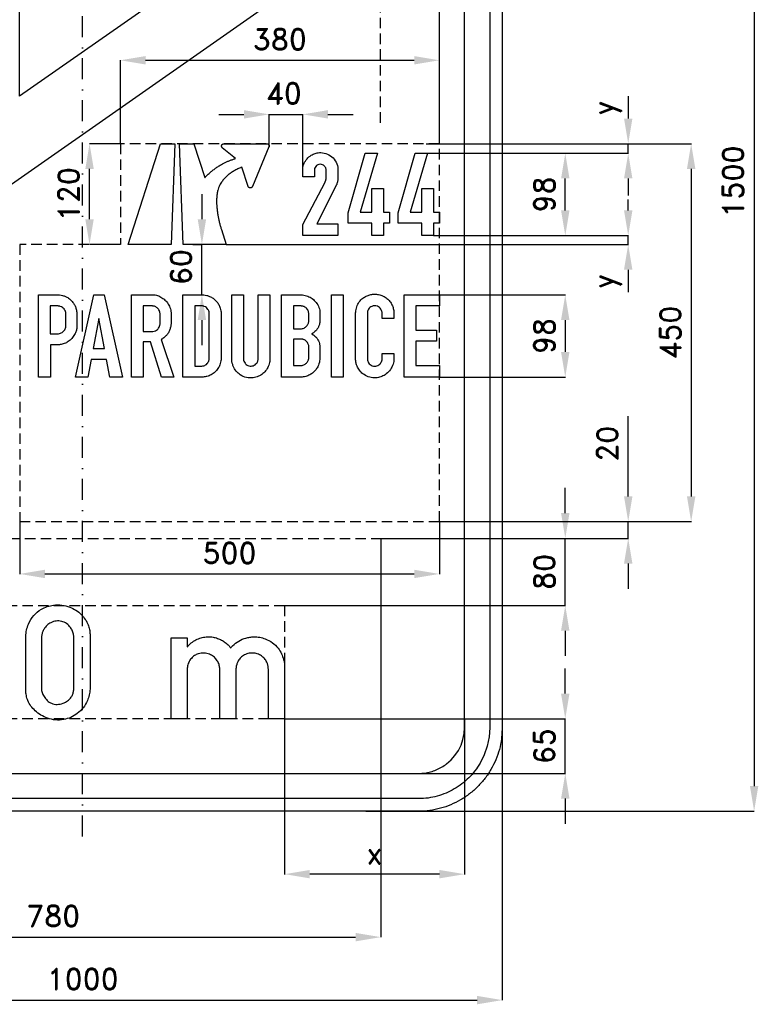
# Model space of a CAD drawing. Header units: millimetres. Extents: x -691 to 805, y -980 to 1016.
# Tile 2 of 3: x -75 to 805, y -980 to 193. Entities that reach past the tile are written whole.
import ezdxf

# ---------------------------------------------------------------- set-up
doc = ezdxf.new("R2010")
doc.units = ezdxf.units.MM
doc.header["$LTSCALE"] = 5
doc.linetypes.add('ČERCHOVANÁX2', pattern=[2, 1, -0.5, 0, -0.5])
doc.linetypes.add('ČÁRKOVANÁX2', pattern=[1.5, 1, -0.5])
doc.layers.add('Kóty', color=2, linetype='Continuous')
doc.layers.add('Značka', color=7, linetype='Continuous')
doc.styles.get("Standard").update_dxf_attribs({"font": 'romand.shx', "height": 25})
doc.dimstyles.get("Standard").update_dxf_attribs({"dimtxt": 25, "dimasz": 30, "dimexe": 0.18, "dimexo": 0.0625, "dimgap": 12.5, "dimtad": 1, "dimdec": 0, "dimzin": 0, "dimdsep": 46, "dimtxsty": 'Standard', "dimcen": 0.09, "dimadec": 0, "dimazin": 0, "dimtfac": 1, "dimtdec": 0, "dimtofl": 0, "dimtmove": 0, "dimatfit": 3, "dimfxl": 1, "dimtolj": 1, "dimtzin": 0, "dimarcsym": 0})

# ---------------------------------------------------------------- blocks, each defined once
blk = doc.blocks.new('*D0')
at = {"layer": 'Defpoints', "color": 0, "transparency": 16777216}
for p in [(240.6, -640), (575, -640), (350.1, -705)]:
    blk.add_point(p, dxfattribs=at)
at = {"layer": 'Kóty', "color": 0, "lineweight": -2, "transparency": 16777216}
for p, q in [((575, -610), (575, -580)), ((240.7, -640), (575.2, -640)), ((350.2, -705), (575.2, -705)), ((575, -735), (575, -765))]:
    blk.add_line(p, q, dxfattribs=at)
at = {"layer": 'Kóty', "color": 0, "transparency": 16777216}
for points in [[(570, -610), (580, -610), (575, -640)], [(570, -735), (580, -735), (575, -705)]]:
    blk.add_solid(points, dxfattribs=at)
at = {"layer": 'Kóty', "color": 0, "transparency": 16777216, "insert": (550, -672.5), "char_height": 25, "attachment_point": 5, "rotation": 90}
blk.add_mtext('\\A1;65', dxfattribs=at)
blk = doc.blocks.new('*D1')
at = {"layer": 'Defpoints', "color": 0, "transparency": 16777216}
for p in [(368.1, 750), (337.4, -750), (800, -750)]:
    blk.add_point(p, dxfattribs=at)
at = {"layer": 'Kóty', "color": 0, "lineweight": -2, "transparency": 16777216}
for p, q in [((368.2, 750), (800.2, 750)), ((800, 720), (800, -720)), ((337.5, -750), (800.2, -750))]:
    blk.add_line(p, q, dxfattribs=at)
at = {"layer": 'Kóty', "color": 0, "transparency": 16777216}
for points in [[(795, 720), (805, 720), (800, 750)], [(795, -720), (805, -720), (800, -750)]]:
    blk.add_solid(points, dxfattribs=at)
at = {"layer": 'Kóty', "color": 0, "transparency": 16777216, "insert": (775, 0), "char_height": 25, "attachment_point": 5, "rotation": 90}
blk.add_mtext('\\A1;1500', dxfattribs=at)
blk = doc.blocks.new('*D2')
at = {"layer": 'Defpoints', "color": 0, "transparency": 16777216}
for p in [(-500, -630.9), (500, -630.9), (500, -975)]:
    blk.add_point(p, dxfattribs=at)
at = {"layer": 'Kóty', "color": 0, "lineweight": -2, "transparency": 16777216}
for p, q in [((-500, -630.9), (-500, -975.2)), ((500, -630.9), (500, -975.2)), ((-470, -975), (470, -975))]:
    blk.add_line(p, q, dxfattribs=at)
at = {"layer": 'Kóty', "color": 0, "transparency": 16777216}
for points in [[(-470, -970), (-470, -980), (-500, -975)], [(470, -970), (470, -980), (500, -975)]]:
    blk.add_solid(points, dxfattribs=at)
at = {"layer": 'Kóty', "color": 0, "transparency": 16777216, "insert": (0, -950), "char_height": 25, "attachment_point": 5}
blk.add_mtext('\\A1;1000', dxfattribs=at)
blk = doc.blocks.new('*D3')
at = {"layer": 'Defpoints', "color": 0, "transparency": 16777216}
for p in [(-425, -425), (355.1, -425), (355.1, -900)]:
    blk.add_point(p, dxfattribs=at)
at = {"layer": 'Kóty', "color": 0, "lineweight": -2, "transparency": 16777216}
for p, q in [((-425, -425.1), (-425, -900.2)), ((355.1, -425.1), (355.1, -900.2)), ((-395, -900), (325.1, -900))]:
    blk.add_line(p, q, dxfattribs=at)
at = {"layer": 'Kóty', "color": 0, "transparency": 16777216}
for points in [[(-395, -895), (-395, -905), (-425, -900)], [(325.1, -895), (325.1, -905), (355.1, -900)]]:
    blk.add_solid(points, dxfattribs=at)
at = {"layer": 'Kóty', "color": 0, "transparency": 16777216, "insert": (-35, -875), "char_height": 25, "attachment_point": 5}
blk.add_mtext('\\A1;780', dxfattribs=at)
blk = doc.blocks.new('*D4')
at = {"layer": 'Defpoints', "color": 0, "transparency": 16777216}
for p in [(355.1, -425), (240.6, -505), (575, -505)]:
    blk.add_point(p, dxfattribs=at)
at = {"layer": 'Kóty', "color": 0, "lineweight": -2, "transparency": 16777216}
for p, q in [((575, -395), (575, -365)), ((355.1, -425), (575.2, -425)), ((240.7, -505), (575.2, -505)), ((575, -535), (575, -565))]:
    blk.add_line(p, q, dxfattribs=at)
at = {"layer": 'Kóty', "color": 0, "transparency": 16777216}
for points in [[(570, -395), (580, -395), (575, -425)], [(570, -535), (580, -535), (575, -505)]]:
    blk.add_solid(points, dxfattribs=at)
at = {"layer": 'Kóty', "color": 0, "transparency": 16777216, "insert": (550, -465), "char_height": 25, "attachment_point": 5, "rotation": 90}
blk.add_mtext('\\A1;80', dxfattribs=at)
blk = doc.blocks.new('*D16')
at = {"layer": 'Defpoints', "color": 0, "ltscale": 2.5, "transparency": 16777216}
for p in [(425, -135.000157), (425, -233.000157), (575, -233.000157)]:
    blk.add_point(p, dxfattribs=at)
at = {"layer": 'Kóty', "color": 0, "lineweight": -2, "ltscale": 2.5, "transparency": 16777216}
for p, q in [((425.0625, -135.000157), (575.18, -135.000157)), ((575, -165.000157), (575, -203.000157)), ((425.0625, -233.000157), (575.18, -233.000157))]:
    blk.add_line(p, q, dxfattribs=at)
at = {"layer": 'Kóty', "color": 0, "ltscale": 2.5, "transparency": 16777216}
for points in [[(570, -165.000157), (580, -165.000157), (575, -135.000157)], [(570, -203.000157), (580, -203.000157), (575, -233.000157)]]:
    blk.add_solid(points, dxfattribs=at)
at = {"layer": 'Kóty', "color": 0, "ltscale": 2.5, "transparency": 16777216, "insert": (550, -184.000157), "char_height": 25, "attachment_point": 5, "rotation": 90}
blk.add_mtext('\\A1;98', dxfattribs=at)
blk = doc.blocks.new('*D17')
at = {"layer": 'Defpoints', "color": 0, "ltscale": 2.5, "transparency": 16777216}
for p in [(410.9, 33.6), (575, 33.6), (418.1, -64.4)]:
    blk.add_point(p, dxfattribs=at)
at = {"layer": 'Kóty', "color": 0, "lineweight": -2, "ltscale": 2.5, "transparency": 16777216}
for p, q in [((411, 33.6), (575.2, 33.6)), ((575, -34.4), (575, 3.6)), ((418.1, -64.4), (575.2, -64.4))]:
    blk.add_line(p, q, dxfattribs=at)
at = {"layer": 'Kóty', "color": 0, "ltscale": 2.5, "transparency": 16777216}
for points in [[(570, 3.6), (580, 3.6), (575, 33.6)], [(570, -34.4), (580, -34.4), (575, -64.4)]]:
    blk.add_solid(points, dxfattribs=at)
at = {"layer": 'Kóty', "color": 0, "ltscale": 2.5, "transparency": 16777216, "insert": (550, -15.4), "char_height": 25, "attachment_point": 5, "rotation": 90}
blk.add_mtext('\\A1;98', dxfattribs=at)
blk = doc.blocks.new('*D18')
at = {"layer": 'Defpoints', "color": 0, "ltscale": 2.5, "transparency": 16777216}
for p in [(425, 45), (425, -405), (725, -405)]:
    blk.add_point(p, dxfattribs=at)
at = {"layer": 'Kóty', "color": 0, "lineweight": -2, "ltscale": 2.5, "transparency": 16777216}
for p, q in [((425.1, 45), (725.2, 45)), ((725, 15), (725, -375)), ((425.1, -405), (725.2, -405))]:
    blk.add_line(p, q, dxfattribs=at)
at = {"layer": 'Kóty', "color": 0, "ltscale": 2.5, "transparency": 16777216}
for points in [[(720, 15), (730, 15), (725, 45)], [(720, -375), (730, -375), (725, -405)]]:
    blk.add_solid(points, dxfattribs=at)
at = {"layer": 'Kóty', "color": 0, "ltscale": 2.5, "transparency": 16777216, "insert": (700, -180), "char_height": 25, "attachment_point": 5, "rotation": 90}
blk.add_mtext('\\A1;450', dxfattribs=at)
blk = doc.blocks.new('*D19')
at = {"layer": 'Defpoints', "color": 0, "ltscale": 2.5, "transparency": 16777216}
for p in [(-75, -405), (425, -405), (425, -467.4)]:
    blk.add_point(p, dxfattribs=at)
at = {"layer": 'Kóty', "color": 0, "lineweight": -2, "ltscale": 2.5, "transparency": 16777216}
for p, q in [((-75, -405.1), (-75, -467.5)), ((425, -405.1), (425, -467.5)), ((-45, -467.4), (395, -467.4))]:
    blk.add_line(p, q, dxfattribs=at)
at = {"layer": 'Kóty', "color": 0, "ltscale": 2.5, "transparency": 16777216}
for points in [[(-45, -462.4), (-45, -472.4), (-75, -467.4)], [(395, -462.4), (395, -472.4), (425, -467.4)]]:
    blk.add_solid(points, dxfattribs=at)
at = {"layer": 'Kóty', "color": 0, "ltscale": 2.5, "transparency": 16777216, "insert": (175, -442.4), "char_height": 25, "attachment_point": 5}
blk.add_mtext('\\A1;500', dxfattribs=at)
blk = doc.blocks.new('*D20')
at = {"layer": 'Defpoints', "color": 0, "ltscale": 2.5, "transparency": 16777216}
for p in [(455, 825), (425, 45), (455, 45)]:
    blk.add_point(p, dxfattribs=at)
at = {"layer": 'Kóty', "color": 0, "lineweight": -2, "ltscale": 2.5, "transparency": 16777216}
for p, q in [((395, 825), (365, 825)), ((425, 45.1), (425, 825.2)), ((455, 45.1), (455, 825.2)), ((485, 825), (580.5, 825))]:
    blk.add_line(p, q, dxfattribs=at)
at = {"layer": 'Kóty', "color": 0, "ltscale": 2.5, "transparency": 16777216}
for points in [[(395, 830), (395, 820), (425, 825)], [(485, 830), (485, 820), (455, 825)]]:
    blk.add_solid(points, dxfattribs=at)
at = {"layer": 'Kóty', "color": 0, "ltscale": 2.5, "transparency": 16777216, "insert": (547.7, 850), "char_height": 25, "attachment_point": 5}
blk.add_mtext('\\A1;30', dxfattribs=at)
blk = doc.blocks.new('*D21')
at = {"layer": 'Defpoints', "color": 0, "ltscale": 2.5, "transparency": 16777216}
for p in [(8.2, 45), (45, 45), (45, -75)]:
    blk.add_point(p, dxfattribs=at)
at = {"layer": 'Kóty', "color": 0, "lineweight": -2, "ltscale": 2.5, "transparency": 16777216}
for p, q in [((44.9, 45), (8, 45)), ((8.2, -45), (8.2, 15)), ((44.9, -75), (8, -75))]:
    blk.add_line(p, q, dxfattribs=at)
at = {"layer": 'Kóty', "color": 0, "ltscale": 2.5, "transparency": 16777216}
for points in [[(3.2, 15), (13.2, 15), (8.2, 45)], [(3.2, -45), (13.2, -45), (8.2, -75)]]:
    blk.add_solid(points, dxfattribs=at)
at = {"layer": 'Kóty', "color": 0, "ltscale": 2.5, "transparency": 16777216, "insert": (-16.8, -15), "char_height": 25, "attachment_point": 5, "rotation": 90}
blk.add_mtext('\\A1;120', dxfattribs=at)
blk = doc.blocks.new('*D22')
at = {"layer": 'Defpoints', "color": 0, "ltscale": 2.5, "transparency": 16777216}
for p in [(425, 144.4), (45, 45), (425, 45.1)]:
    blk.add_point(p, dxfattribs=at)
at = {"layer": 'Kóty', "color": 0, "lineweight": -2, "ltscale": 2.5, "transparency": 16777216}
for p, q in [((45, 45.1), (45, 144.6)), ((75, 144.4), (395, 144.4)), ((425, 45.1), (425, 144.6))]:
    blk.add_line(p, q, dxfattribs=at)
at = {"layer": 'Kóty', "color": 0, "ltscale": 2.5, "transparency": 16777216}
for points in [[(75, 149.4), (75, 139.4), (45, 144.4)], [(395, 149.4), (395, 139.4), (425, 144.4)]]:
    blk.add_solid(points, dxfattribs=at)
at = {"layer": 'Kóty', "color": 0, "ltscale": 2.5, "transparency": 16777216, "insert": (235, 169.4), "char_height": 25, "attachment_point": 5}
blk.add_mtext('\\A1;380', dxfattribs=at)
blk = doc.blocks.new('*D24')
at = {"layer": 'Defpoints', "color": 0, "ltscale": 2.5, "transparency": 16777216}
for p in [(240.6, -640), (455, -640), (240.6, -825)]:
    blk.add_point(p, dxfattribs=at)
at = {"layer": 'Kóty', "color": 0, "lineweight": -2, "ltscale": 2.5, "transparency": 16777216}
for p, q in [((240.6, -640), (240.6, -825.2)), ((455, -640), (455, -825.2)), ((425, -825), (270.6, -825))]:
    blk.add_line(p, q, dxfattribs=at)
at = {"layer": 'Kóty', "color": 0, "ltscale": 2.5, "transparency": 16777216}
for points in [[(270.6, -820), (270.6, -830), (240.6, -825)], [(425, -820), (425, -830), (455, -825)]]:
    blk.add_solid(points, dxfattribs=at)
at = {"layer": 'Kóty', "color": 0, "ltscale": 2.5, "transparency": 16777216, "insert": (347.8, -800), "char_height": 25, "attachment_point": 5}
blk.add_mtext('\\A1;x', dxfattribs=at)
blk = doc.blocks.new('*D27')
at = {"layer": 'Defpoints', "color": 0, "ltscale": 2.5, "transparency": 16777216}
for p in [(425.1, -405), (650, -405), (425, -425)]:
    blk.add_point(p, dxfattribs=at)
at = {"layer": 'Kóty', "color": 0, "lineweight": -2, "ltscale": 2.5, "transparency": 16777216}
for p, q in [((650, -375), (650, -279.5)), ((425.1, -405), (650.2, -405)), ((425.1, -425), (650.2, -425)), ((650, -455), (650, -485))]:
    blk.add_line(p, q, dxfattribs=at)
at = {"layer": 'Kóty', "color": 0, "ltscale": 2.5, "transparency": 16777216}
for points in [[(645, -375), (655, -375), (650, -405)], [(645, -455), (655, -455), (650, -425)]]:
    blk.add_solid(points, dxfattribs=at)
at = {"layer": 'Kóty', "color": 0, "ltscale": 2.5, "transparency": 16777216, "insert": (625, -312.3), "char_height": 25, "attachment_point": 5, "rotation": 90}
blk.add_mtext('\\A1;20', dxfattribs=at)

msp = doc.modelspace()

# ---------------------------------------------------------------- linework, layer by layer
at = {"layer": 'Kóty', "ltscale": 2.5}
for p, q in [((650, 101.6), (650, 75)), ((162.2, 80), (192.2, 80)), ((222.2, 41.8), (222.2, 80.2)), ((262.2, 5.5), (262.2, 80.2)), ((292.2, 80), (322.2, 80)), ((409.4, 45), (650.2, 45)), ((409.4, 33.6), (650.2, 33.6)), ((650, 3.6), (650, -16.6)), ((142.1, -15), (142.1, -45)), ((650, -34.4), (650, -21.6)), ((418.2, -64.4), (650.2, -64.4)), ((131.3, -75), (142.3, -75)), ((171.1, -75), (650.2, -75)), ((650, -105), (650, -131.6)), ((131.3, -135), (142.3, -135)), ((142.1, -165), (142.1, -195))]:
    msp.add_line(p, q, dxfattribs=at)
at = {"layer": 'Kóty'}
msp.add_line((455, -640), (455, -825), dxfattribs=at)
at = {"layer": 'Kóty', "ltscale": 2.5}
for points in [[(222.2, 80), (262.2, 80)], [(650, 33.6), (650, 45)], [(650, -75.8), (650, -64.4)], [(142.1, -135), (142.1, -75)], [(650, -425), (650, -405)]]:
    msp.add_lwpolyline(points, dxfattribs=at)
at = {"layer": 'Kóty'}
for points in [[(575, -505), (575, -425)], [(575, -705), (575, -640)]]:
    msp.add_lwpolyline(points, dxfattribs=at)
at = {"layer": 'Kóty', "ltscale": 2.5}
for points in [[(192.2, 85), (192.2, 75), (222.2, 80)], [(292.2, 85), (292.2, 75), (262.2, 80)], [(645, 75), (655, 75), (650, 45)], [(645, 3.6), (655, 3.6), (650, 33.6)], [(645, -34.4), (655, -34.4), (650, -64.4)], [(137.1, -45), (147.1, -45), (142.1, -75)], [(645, -105), (655, -105), (650, -75)], [(137.1, -165), (147.1, -165), (142.1, -135)]]:
    msp.add_solid(points, dxfattribs=at)
at = {"layer": 'Značka', "color": 6, "linetype": 'ČERCHOVANÁX2', "ltscale": 5}
msp.add_lwpolyline([(0, -780), (0, 780)], dxfattribs=at)
at = {"layer": 'Značka', "color": 5}
for points in [[(500, 650), (500, -650), (500, -650.4), (500, -650.8), (499.1, -663.7, -0.035396), (496.5, -676.4, -0.036246), (492.3, -688.7, -0.034407), (486.5, -700.2, -0.033692), (479.3, -711, -0.034079), (470.7, -720.7, -0.034227), (461, -729.3, -0.034227), (450.2, -736.5, -0.034044), (438.6, -742.3, -0.033411), (426.4, -746.5, -0.034138), (413.7, -749.1, -0.036742), (400.8, -750, -0.00088), (400.4, -750), (400, -750), (-400, -750)], [(-400, -705), (400, -705), (400.2, -705), (400.4, -705, 0.032178), (407.5, -704.5, 0.035432), (414.5, -703.1, 0.036276), (421.3, -700.8, 0.03445), (427.6, -697.6, 0.03373), (433.6, -693.6), (438.9, -688.9), (443.6, -683.6), (447.6, -677.6), (450.8, -671.3), (453.1, -664.5), (454.5, -657.5), (455, -650.4), (455, -650.2), (455, -650), (455, 650)], [(485, 650), (485, -650), (485, -650.3), (485, -650.7), (484.2, -661.6), (482, -672.4), (478.5, -682.9), (473.5, -692.7, -0.033691), (467.4, -701.9, -0.034079), (460.1, -710.1, -0.034232), (451.9, -717.4, -0.034207), (442.7, -723.5, -0.034029), (432.9, -728.4, -0.033433), (422.4, -732, -0.034131), (411.6, -734.3, -0.036744), (400.7, -735, -0.000888), (400.3, -735), (400, -735), (-400, -735)], [(-155.1, 302.4), (-155.1, 66.3, -0.244698), (-172.1, 33.5), (-343.8, -86.7, 0.244698), (-395, -185), (-395, -425), (-315, -425), (-315, -424.4), (-315, -185, -0.244698), (-297.9, -152.2), (276.3, 249.9)], [(119.8, -75), (115.4, 45), (132.6, 45), (145.6, 4.6, -0.00052), (146, 5, -0.00156), (146.5, 5.5, -0.014816), (149.7, 8.8, -0.015522), (153.1, 11.8, -0.014803), (156.5, 14.5, -0.014248), (160, 17, -0.014107), (163.7, 19.3, -0.014422), (167.4, 21.4, -0.011451), (170.5, 23, -0.01096), (173.7, 24.4, -0.012106), (177.1, 25.7, -0.013496), (180.6, 26.9), (181.3, 27.1), (181.9, 27.3), (166.4, 40.3), (166.4, 40.3), (166.4, 40.3, -0.01999), (166.2, 40.5, -0.024538), (166.1, 40.7, -0.024319), (165.9, 40.9, -0.022432), (165.8, 41.1, -0.021674), (165.7, 41.3, -0.022023), (165.7, 41.5, -0.017952), (165.6, 41.7, -0.018176), (165.6, 41.8, -0.019295), (165.5, 42, -0.018881), (165.5, 42.2), (165.5, 42.3), (165.5, 42.3), (165.5, 42.4), (165.5, 42.4), (165.5, 42.6), (165.6, 42.7, -0.029699), (165.6, 43, -0.031453), (165.7, 43.3, -0.041621), (165.9, 43.7, -0.041085), (166.2, 44, -0.040527), (166.4, 44.3, -0.04046), (166.8, 44.6, -0.032598), (167.1, 44.7, -0.031704), (167.4, 44.9, -0.036133), (167.7, 45, -0.041044), (168.1, 45), (168.2, 45), (168.2, 45), (219.5, 45), (219.6, 45), (219.7, 45, -0.044672), (220.1, 44.9, -0.045657), (220.6, 44.8, -0.042295), (220.9, 44.6, -0.040554), (221.3, 44.4, -0.039807), (221.6, 44.1, -0.040888), (221.8, 43.8, -0.033174), (222, 43.5, -0.031882), (222.1, 43.2, -0.041625), (222.2, 42.7, -0.045519), (222.2, 42.3), (222.2, 42.2), (222.2, 42), (222.2, 41.9), (222.2, 41.8), (222.2, 41.7), (222.2, 41.6), (222.1, 41.5), (222.1, 41.4), (222.1, 41.4, -0.014583), (222, 41.3), (222, 41.3), (222, 41.2), (202.2, -6.1), (202.1, -6.1), (202.1, -6.1, -0.033485), (202, -6.4, -0.034239), (201.8, -6.7, -0.031827), (201.6, -7, -0.03043), (201.3, -7.2, -0.029929), (201.1, -7.3, -0.030597), (200.8, -7.5, -0.024866), (200.5, -7.6, -0.024553), (200.3, -7.6, -0.026414), (200, -7.7, -0.026849), (199.8, -7.7), (199.7, -7.7), (199.7, -7.7), (199.6, -7.7), (199.6, -7.7), (199.5, -7.7), (199.4, -7.7, -0.024469), (199.1, -7.7, -0.025068), (198.9, -7.6, -0.033046), (198.6, -7.5, -0.032638), (198.3, -7.3, -0.032476), (198, -7.1, -0.032798), (197.7, -6.9, -0.026052), (197.6, -6.7, -0.024846), (197.4, -6.5, -0.028123), (197.3, -6.2, -0.032298), (197.1, -6), (197.1, -5.9), (197.1, -5.9), (189.5, 16.9), (188.8, 16.7, 0.002386), (188.1, 16.4, 0.022516), (183.6, 14.4, 0.024405), (179.3, 12, 0.023307), (175.6, 9.6, 0.023929), (172.2, 6.7, 0.024394), (169.2, 3.8, 0.027814), (166.5, 0.6, 0.02282), (164.7, -2, 0.023861), (163.2, -4.7, 0.027919), (161.9, -7.6, 0.03533), (160.9, -10.6, 0.005067), (160.8, -11.2), (160.7, -11.7), (160.6, -12.2), (160.5, -12.7), (160.4, -13.2, 0.020217), (159.9, -17.3, 0.017004), (159.6, -21.5, 0.015133), (159.6, -25.8, 0.012804), (159.9, -30.1, 0.012178), (160.3, -34.8, 0.011444), (161, -39.4, 0.008893), (161.7, -43.3, 0.008026), (162.6, -47.2, 0.008851), (163.6, -51.4, 0.009902), (164.8, -55.5), (165.1, -56.3), (165.3, -57), (171, -75), (119.8, -75)], [(262.2, -64.4), (262.2, -51.3), (288.4, -1.4, 0.005957), (288.8, -0.7, 0.018003), (289.1, 0, 0.025187), (289.5, 0.9, 0.013149), (289.8, 1.9, 0.017072), (290, 2.8, 0.037923), (290.2, 3.8, 0.013931), (290.2, 4.2), (290.2, 4.5), (290.2, 13.7, 0.005502), (290.2, 14.1, 0.016612), (290.1, 14.6, 0.081981), (289.6, 16.3, 0.063941), (288.5, 17.8, 0.07765), (286.8, 19.4, 0.090372), (284.6, 20.3, 0.119793), (281.5, 20.3, 0.119963), (278.7, 18.9, 0.10541), (276.9, 16.8, 0.117472), (276.2, 14.3, 0.013231), (276.2, 13.9), (276.2, 13.6), (276.2, 5.4), (262.2, 5.4), (262.2, 14.3), (262.3, 14.7), (262.3, 15.2, -0.043387), (262.8, 18.4, -0.044623), (263.8, 21.5, -0.083929), (267.3, 27, -0.078531), (272.3, 31.2, -0.063905), (277, 33.5, -0.067317), (282, 34.4, -0.100456), (289.7, 33.4, -0.097007), (296.7, 29.5, -0.102913), (302.1, 22.9, -0.12668), (304.2, 15, -0.006018), (304.2, 14.6), (304.2, 14.1), (304.2, 4.5), (304.2, 4.1), (304.2, 3.8, -0.021202), (304, 2.1, -0.012388), (303.7, 0.5, -0.01636), (303.3, -1.5, -0.029104), (302.7, -3.5), (302.6, -3.7), (302.4, -4), (278.9, -50.4), (304.2, -50.4), (304.2, -64.4), (262.2, -64.4)], [(-52.5, -233), (-52.5, -135), (-28.6, -135), (-28.1, -135), (-27.6, -135.1, -0.041201), (-23.9, -135.7, -0.044728), (-20.3, -137, -0.06611), (-15.6, -139.9, -0.06454), (-11.7, -143.9, -0.047097), (-9.5, -147.3, -0.04836), (-8, -150.9, -0.025777), (-7.4, -153.2, -0.018611), (-7, -155.6), (-7, -156.1), (-6.9, -156.6), (-6.9, -172.7), (-6.9, -172.9), (-6.9, -173.2, -0.064526), (-7.5, -177.2, -0.047072), (-9, -181.1, -0.058887), (-12, -185.9, -0.069989), (-16.1, -189.9, -0.063391), (-20.6, -192.5, -0.051444), (-25.7, -194.1, -0.014964), (-26.8, -194.3, -0.02312), (-28, -194.4, -0.01047), (-28.7, -194.5), (-29.3, -194.5), (-38.5, -194.5), (-38.5, -233), (-52.5, -233)], [(58, -233), (58, -135), (83.7, -135), (84.4, -135, -0.008098), (85, -135, -0.083779), (90.6, -136.3, -0.068625), (95.7, -139.2, -0.068534), (100.2, -143.4, -0.072064), (103.4, -148.6, -0.037598), (104.5, -151.8, -0.030304), (105.2, -155), (105.3, -155.5), (105.4, -156), (105.4, -169.4), (105.3, -170), (105.2, -170.5, -0.03472), (104.4, -174.5, -0.048211), (103, -178.3, -0.049766), (101, -181.7, -0.045013), (98.4, -184.6, -0.027335), (96.6, -186.2, -0.027162), (94.6, -187.6, -0.00488), (94.1, -187.9, -0.001626), (93.6, -188.2), (108.8, -233), (93.9, -233), (80.7, -191.1), (72, -191.1), (72, -233), (58, -233)], [(119.4, -233), (119.4, -135), (143.1, -135), (143.7, -135, -0.005501), (144.3, -135.1, -0.040957), (147.8, -135.7, -0.03913), (151.2, -136.9, -0.051745), (155.3, -139.1, -0.055607), (158.8, -142.1, -0.053291), (161.5, -145.6, -0.05128), (163.5, -149.5, -0.035712), (164.4, -152.4, -0.037791), (164.9, -155.4), (164.9, -155.7), (164.9, -156), (164.9, -211.3), (164.9, -211.8), (164.9, -212.2, -0.036607), (164.4, -215.3, -0.038002), (163.5, -218.2, -0.062651), (161.2, -222.8, -0.0585), (157.7, -226.8, -0.062894), (153.2, -230.1, -0.069551), (148.1, -232.2, -0.027396), (145.8, -232.6, -0.021196), (143.6, -232.9, -0.004421), (142.8, -233), (142.1, -233), (119.4, -233)], [(177.6, -135), (191.5, -135), (191.5, -210.8), (191.6, -211.2), (191.6, -211.5, 0.067158), (192.2, -214.1, 0.075809), (193.5, -216.4, 0.068285), (195, -218, 0.069814), (196.9, -219.2, 0.07856), (199.4, -219.8, 0.078174), (201.9, -219.7, 0.079596), (204.4, -218.9, 0.071931), (206.5, -217.3, 0.059208), (207.8, -215.8, 0.074803), (208.7, -214, 0.031671), (208.9, -213, 0.010122), (209.1, -212), (209.1, -211.7), (209.2, -211.5), (209.2, -135), (223.1, -135), (223.1, -211.9), (223.1, -212.3, -0.005441), (223.1, -212.7, -0.047676), (222.7, -215.7, -0.037002), (221.8, -218.7, -0.065525), (218.9, -224.2, -0.071519), (214.7, -228.7, -0.075396), (209.4, -232, -0.07391), (203.2, -233.7, -0.091683), (195.2, -233.4, -0.096274), (187.8, -230.2, -0.081672), (182.8, -225.7, -0.076609), (179.4, -219.9, -0.042953), (178.2, -216.3, -0.042361), (177.6, -212.5), (177.6, -212.1), (177.6, -211.7), (177.6, -135)], [(237, -233), (237, -135), (261, -135), (261.4, -135), (261.9, -135.1, -0.025868), (265, -135.6, -0.035132), (268.1, -136.6, -0.074844), (273.6, -139.5, -0.070434), (278.1, -144, -0.078699), (281.5, -149.9, -0.101496), (282.7, -156.4), (282.7, -156.7), (282.7, -156.9), (282.7, -166.6), (282.6, -166.8), (282.6, -167.1, -0.015121), (282.3, -169.1, -0.029451), (281.8, -171.1, -0.055655), (280.4, -174.2, -0.05131), (278.5, -177, -0.037037), (276.8, -178.8, -0.038447), (274.9, -180.3, -0.014558), (273.8, -180.9, -0.004842), (272.8, -181.5, -0.003843), (273.8, -182.1, -0.011524), (274.9, -182.8, -0.042031), (277.3, -184.7, -0.047555), (279.4, -187.1, -0.052238), (281, -189.9, -0.055149), (282.1, -192.9, -0.021379), (282.3, -194.3, -0.013642), (282.5, -195.7), (282.5, -196), (282.6, -196.4), (282.6, -211.1), (282.5, -211.5), (282.5, -211.8, -0.035017), (282, -215.3, -0.042045), (281, -218.6, -0.058961), (278.8, -222.8, -0.05416), (275.7, -226.4, -0.057032), (271.7, -229.6, -0.059267), (267.1, -231.8, -0.034852), (264.3, -232.6, -0.036592), (261.5, -232.9, -0.006405), (260.9, -233), (260.2, -233), (237, -233)], [(370.8, -205), (370.8, -211.8), (370.8, -212.2), (370.8, -212.5, -0.058395), (370.3, -216, -0.04352), (369.2, -219.3, -0.074594), (365.6, -225.4, -0.081624), (360.3, -230.1, -0.069971), (355.1, -232.7, -0.069174), (349.4, -233.8, -0.086255), (342, -233.1, -0.086656), (335.2, -229.9, -0.070136), (330.7, -226, -0.067916), (327.5, -221, -0.047371), (326, -217.3, -0.050891), (325.3, -213.3), (325.2, -212.8), (325.2, -212.3), (325.2, -156.4), (325.2, -156.1), (325.3, -155.8, -0.02564), (325.7, -152.5, -0.037676), (326.6, -149.2, -0.07824), (329.5, -143.5, -0.077449), (334, -138.9, -0.055464), (337.9, -136.5, -0.051639), (342.2, -134.9, -0.050433), (346.6, -134.2, -0.052933), (351.2, -134.4, -0.06598), (356.6, -135.8, -0.064102), (361.6, -138.6, -0.055946), (365.2, -141.9, -0.058597), (368, -145.8, -0.054984), (369.8, -150.1, -0.050286), (370.7, -154.7), (370.8, -155.2), (370.8, -155.8), (370.8, -163), (356.8, -163), (356.8, -156.4), (356.8, -156, 0.010744), (356.7, -155.6, 0.065469), (356.2, -153.7, 0.058071), (355.3, -151.9, 0.075686), (353.5, -149.9, 0.08205), (351.1, -148.6, 0.103145), (347.8, -148, 0.106124), (344.4, -148.8, 0.080076), (342.3, -150.1, 0.074147), (340.7, -152, 0.056539), (339.8, -153.8, 0.053196), (339.3, -155.7, 0.007479), (339.2, -156.1), (339.2, -156.4), (339.2, -211), (339.2, -211.4), (339.2, -211.7, 0.059865), (339.7, -213.8, 0.064006), (340.7, -215.9, 0.083803), (342.5, -218, 0.087799), (345, -219.4, 0.089764), (347.8, -220, 0.089114), (350.6, -219.6, 0.078265), (352.9, -218.5, 0.073524), (354.7, -216.7, 0.068922), (356, -214.6, 0.069944), (356.7, -212.3, 0.008136), (356.8, -212), (356.8, -211.6), (356.8, -205), (370.8, -205)], [(-38.6, -148.2), (-38.6, -181.3), (-29.8, -181.3), (-29.3, -181.3, 0.009423), (-28.9, -181.3, 0.069208), (-26.6, -180.8, 0.066882), (-24.4, -179.7, 0.062182), (-22.7, -178.3, 0.060164), (-21.4, -176.5, 0.056607), (-20.5, -174.6, 0.060594), (-20.1, -172.6), (-20.1, -172.3), (-20.1, -172), (-20.1, -157.2), (-20.1, -156.7, 0.011121), (-20.2, -156.2, 0.071263), (-20.9, -153.8, 0.071709), (-22.2, -151.7, 0.076362), (-24.2, -149.9, 0.073137), (-26.7, -148.7, 0.032712), (-27.7, -148.4, 0.036768), (-28.8, -148.3, 0.011196), (-29.3, -148.2), (-29.7, -148.2), (-38.6, -148.2)], [(72, -148.2), (72, -178.8), (82.7, -178.8), (83.1, -178.8, 0.008487), (83.5, -178.7, 0.089613), (86.6, -177.9, 0.095788), (89.2, -176.1, 0.060628), (90.5, -174.5, 0.045285), (91.5, -172.7, 0.03147), (91.9, -171.4, 0.044411), (92.2, -170.1, 0.009974), (92.2, -169.8), (92.2, -169.4), (92.2, -157.7), (92.2, -157.4), (92.2, -157.1, 0.033231), (91.9, -155.4, 0.044546), (91.4, -153.9, 0.06283), (90.3, -152, 0.06096), (88.8, -150.4, 0.053138), (87.3, -149.4, 0.052874), (85.5, -148.6, 0.033424), (84.4, -148.4, 0.034774), (83.3, -148.3, 0.009336), (82.9, -148.2), (82.4, -148.2), (72, -148.2)], [(133.5, -148.1), (133.5, -219.9), (141.6, -219.9), (141.9, -219.9), (142.1, -219.9, 0.042056), (144.4, -219.4, 0.068274), (146.4, -218.5, 0.077799), (148.3, -216.9, 0.059841), (149.7, -214.9, 0.047728), (150.5, -213.2, 0.060373), (150.8, -211.4, 0.008539), (150.9, -211), (150.9, -210.7), (150.9, -157.2), (150.9, -156.7, 0.012999), (150.9, -156.3, 0.076498), (150.4, -154.2, 0.061739), (149.3, -152.3, 0.07576), (147.4, -150.1, 0.083215), (144.9, -148.7, 0.040273), (143.6, -148.3, 0.037122), (142.3, -148.1), (142, -148.1), (141.6, -148.1), (133.5, -148.1)], [(251.1, -148.2), (251.1, -175.4), (260.1, -175.4), (260.4, -175.3), (260.8, -175.3, 0.046314), (262.9, -174.9, 0.070722), (264.9, -174, 0.065225), (266.4, -172.8, 0.046814), (267.6, -171.3, 0.031731), (268.3, -170.1, 0.037296), (268.9, -168.8, 0.030346), (269.2, -167.8, 0.029574), (269.4, -166.7), (269.4, -166.5), (269.5, -166.2), (269.5, -157.4), (269.4, -157.2), (269.4, -156.9, 0.041929), (269, -154.9, 0.05876), (268.2, -152.9, 0.072912), (266.8, -151, 0.065193), (264.8, -149.5, 0.055525), (263.1, -148.7, 0.06834), (261.2, -148.3, 0.014186), (260.7, -148.3), (260.3, -148.2), (251.1, -148.2)], [(251.1, -187.7), (251.1, -219.1), (259.9, -219.1), (260.2, -219.1), (260.5, -219.1, 0.052661), (262.4, -218.8, 0.059088), (264.2, -218.1, 0.060385), (265.9, -216.9, 0.051028), (267.2, -215.5, 0.041038), (268.2, -214.1, 0.041974), (268.9, -212.5, 0.027637), (269.2, -211.6, 0.033681), (269.4, -210.6, 0.008686), (269.4, -210.3), (269.5, -210), (269.5, -197.3), (269.4, -196.7, 0.011411), (269.4, -196.2, 0.049356), (269.1, -194.5, 0.045808), (268.4, -192.9, 0.059485), (267.2, -191, 0.070386), (265.6, -189.5, 0.04152), (264.4, -188.7, 0.026911), (263.1, -188.2, 0.023461), (262.2, -187.9, 0.044559), (261.3, -187.7, 0.020361), (260.9, -187.7, 0.006724), (260.4, -187.7), (251.1, -187.7)], [(-67.7, -544.1, -0.001981), (-67.7, -542.9, -0.005947), (-67.7, -541.7, -0.049019), (-66.8, -534.3, -0.049992), (-64.5, -527.2, -0.079537), (-58.3, -517, -0.089087), (-49.2, -509.4, -0.059796), (-42.2, -506.2, -0.052018), (-34.7, -504.6, -0.062017), (-24.9, -504.6, -0.0645), (-15.3, -507, -0.055438), (-8, -510.7, -0.055485), (-1.6, -515.9, -0.051112), (3, -521.5, -0.054897), (6.4, -528, -0.045234), (8.1, -533.5, -0.045981), (8.8, -539.3, -0.0123), (8.9, -541.3, -0.004103), (8.8, -543.3), (8.8, -602.1, -0.002302), (8.8, -603.3, -0.006906), (8.8, -604.5, -0.051777), (7.9, -611.5, -0.049693), (5.6, -618.2, -0.066796), (0.6, -626.7, -0.065906), (-6.5, -633.5, -0.061099), (-14.1, -638.2, -0.064143), (-22.6, -640.8, -0.069662), (-32.4, -641.3, -0.067451), (-41.9, -639.2, -0.056809), (-49.7, -635.5, -0.049588), (-56.5, -630.3, -0.048055), (-61.6, -624.8, -0.06588), (-65.3, -618.2, -0.054767), (-67.1, -612.3, -0.042362), (-67.7, -606.2, -0.009254), (-67.8, -604.1, -0.003103), (-67.7, -602.1), (-67.7, -544.1)], [(-49.2, -544.1), (-49.2, -602.1, 0.003201), (-49.2, -602.9, 0.009635), (-49.2, -603.7, 0.07387), (-48.3, -608.7, 0.059521), (-46, -613.4, 0.070725), (-42.2, -618.2, 0.09458), (-37.1, -621.5, 0.108402), (-30.4, -622.8, 0.087553), (-23.4, -621.5, 0.078159), (-17.9, -618.6, 0.088168), (-13.7, -614.2, 0.061769), (-11.8, -610.5, 0.061186), (-10.8, -606.5, 0.025182), (-10.6, -604.3, 0.008386), (-10.5, -602.1), (-10.5, -544.1, 0.005497), (-10.6, -542.2, 0.016502), (-10.8, -540.3, 0.058317), (-12.1, -535.5, 0.064725), (-14.5, -531.2, 0.088091), (-19.1, -526.6, 0.09789), (-25, -523.9, 0.099844), (-31.6, -523.5, 0.088272), (-37.9, -525.5, 0.074159), (-42.6, -528.7, 0.075675), (-46, -533.1, 0.052597), (-47.8, -536.7, 0.046075), (-48.8, -540.6, 0.014324), (-49, -542.4, 0.004786), (-49.2, -544.1)], [(105.3, -640), (105.3, -543.5), (124.6, -543.5), (124.6, -554.3, -0.003192), (125.7, -553.1, -0.009567), (126.8, -551.9, -0.0538), (132.1, -547.6, -0.054629), (138.1, -544.6, -0.049773), (144, -542.8, -0.049909), (150, -542.3, -0.044596), (155.4, -542.7, -0.045347), (160.6, -544.1, -0.041532), (165.4, -546.2, -0.034771), (169.8, -549, -0.023454), (172.2, -550.9, -0.033511), (174.4, -553.1, -0.015001), (175.4, -554.3, -0.004979), (176.4, -555.6, -0.003807), (177.5, -554.2, -0.011411), (178.7, -552.9, -0.072056), (185.9, -547.3, -0.066461), (194.5, -543.8, -0.035519), (199.2, -542.7, -0.035837), (204, -542.3, -0.050519), (210.9, -542.9, -0.049652), (217.6, -544.8, -0.068284), (226, -549.3, -0.073295), (232.8, -556, -0.056851), (236.8, -562.4, -0.048832), (239.4, -569.4, -0.019163), (240.1, -572, -0.025008), (240.5, -574.6, -0.009364), (240.6, -575.8, -0.003114), (240.6, -577), (240.6, -640), (221.3, -640), (221.3, -580.9), (221.2, -580.2, 0.007572), (221.2, -579.4, 0.050214), (220.6, -575.8, 0.050892), (219.3, -572.4, 0.067722), (216.6, -568.3, 0.066947), (212.9, -565, 0.073523), (208.1, -562.6, 0.074318), (202.8, -561.6, 0.080744), (196.9, -562.2, 0.08067), (191.5, -564.6, 0.070504), (187.6, -567.8, 0.07539), (184.8, -571.9, 0.050747), (183.5, -575.4, 0.032977), (182.8, -579.1), (182.7, -579.6), (182.6, -580.1), (182.6, -640), (163.3, -640), (163.3, -580.5, 0.003243), (163.3, -579.7, 0.009724), (163.2, -578.9, 0.073755), (162.1, -574.1, 0.069017), (159.6, -569.7, 0.074723), (155.9, -565.8, 0.073776), (151.2, -563.1, 0.089058), (144.5, -561.6, 0.093654), (137.8, -562.5, 0.073311), (133.2, -564.7, 0.071137), (129.5, -568, 0.077006), (126.3, -572.8, 0.077985), (124.8, -578.3, 0.008047), (124.7, -579.1, 0.002692), (124.6, -579.8), (124.6, -640), (105.3, -640)]]:
    msp.add_lwpolyline(points, format="xyb", dxfattribs=at)
at = {"layer": 'Značka', "color": 6, "linetype": 'ČÁRKOVANÁX2', "ltscale": 2.5}
for points in [[(355, 70), (355, 425), (-425, 425), (-425, -425), (355, -425)], [(-75, -75), (-75, -405), (425, -405), (425, 45), (45, 45), (45, -75), (-75, -75)], [(-240.6, -640), (-240.6, -505), (240.6, -505), (240.6, -640), (-240.6, -640)]]:
    msp.add_lwpolyline(points, dxfattribs=at)
at = {"layer": 'Značka', "color": 5}
for points in [[(230.4, 315.4), (-75.1, 101.5), (-75.1, 302.4)], [(105.4, -75), (54.2, -75), (92.6, 45), (109.8, 45), (105.4, -75)], [(344.4, -64.4), (344.4, -49.6), (316.5, -49.6), (316.5, -37.3), (336.7, 33.6), (351.4, 33.6), (330.5, -36.4), (344.4, -36.4), (344.4, -8.5), (358.5, -8.5), (358.5, -36.4), (365.4, -36.4), (365.4, -49.6), (358.5, -49.6), (358.5, -64.4), (344.4, -64.4)], [(404, -64.4), (404, -49.6), (376.1, -49.6), (376.1, -37.3), (396.3, 33.6), (410.9, 33.6), (390.1, -36.4), (404, -36.4), (404, -8.5), (418.1, -8.5), (418.1, -36.4), (425, -36.4), (425, -49.6), (418.1, -49.6), (418.1, -64.4), (404, -64.4)], [(-8.5, -233), (13.2, -135), (25.5, -135), (47.4, -233), (32.5, -233), (28.4, -212), (10.2, -212), (6.2, -233), (-8.5, -233)], [(296.5, -233), (296.5, -135), (310.5, -135), (310.5, -233), (296.5, -233)], [(383.1, -233), (383.1, -135), (425, -135), (425, -148), (397, -148), (397, -176.9), (421.5, -176.9), (421.5, -190.1), (397, -190.1), (397, -219), (425, -219), (425, -233), (383.1, -233)], [(12.7, -198.9), (26, -198.9), (19.3, -163.1), (12.7, -198.9)]]:
    msp.add_lwpolyline(points, dxfattribs=at)

# ---------------------------------------------------------------- texts
at = {"layer": 'Kóty', "ltscale": 2.5, "insert": (239.6, 105), "char_height": 25, "attachment_point": 5}
msp.add_mtext('\\A1;40', dxfattribs=at)
at = {"layer": 'Kóty', "ltscale": 2.5, "char_height": 25, "attachment_point": 5, "rotation": 90}
for s, insert in [('\\A1;y', (625, 87.7)), ('\\A1;60', (117.1, -101.9)), ('\\A1;y', (625, -118.8))]:
    msp.add_mtext(s, dxfattribs=dict(at, insert=insert))

# ---------------------------------------------------------------- dimensions: what is measured, and where the dimension line sits
at = {"layer": 'Kóty', "ltscale": 2.5}
for base, p1, p2, picture, middle in [((455, 825), (425, 45), (455, 45), '*D20', (547.7, 850)), ((425, 144.4), (45, 45), (425, 45.1), '*D22', (235, 169.4)), ((425, -467.4), (-75, -405), (425, -405), '*D19', (175, -442.4))]:
    dim = msp.add_linear_dim(base=base, p1=p1, p2=p2, dimstyle='Standard', dxfattribs=at)
    dim.commit()
    dim.dimension.update_dxf_attribs({"geometry": picture, "text_midpoint": middle})
at = {"layer": 'Kóty'}
for base, p1, p2, picture, middle in [((800, -750), (368.1, 750), (337.4, -750), '*D1', (775, 0)), ((575, -505), (355.1, -425), (240.6, -505), '*D4', (550, -465)), ((575, -640), (350.1, -705), (240.6, -640), '*D0', (550, -672.5))]:
    dim = msp.add_linear_dim(base=base, p1=p1, p2=p2, angle=90, dimstyle='Standard', dxfattribs=at)
    dim.commit()
    dim.dimension.update_dxf_attribs({"geometry": picture, "text_midpoint": middle})
at = {"layer": 'Kóty', "ltscale": 2.5}
for base, p1, p2, picture, middle in [((8.2, 45), (45, -75), (45, 45), '*D21', (-16.8, -15)), ((725, -405), (425, 45), (425, -405), '*D18', (700, -180)), ((575, 33.6), (418.1, -64.4), (410.9, 33.6), '*D17', (550, -15.4)), ((575, -233), (425, -135), (425, -233), '*D16', (550, -184)), ((650, -405), (425, -425), (425.1, -405), '*D27', (625, -312.3))]:
    dim = msp.add_linear_dim(base=base, p1=p1, p2=p2, angle=90, dimstyle='Standard', dxfattribs=at)
    dim.commit()
    dim.dimension.update_dxf_attribs({"geometry": picture, "text_midpoint": middle})
at = {"layer": 'Kóty'}
for base, p1, p2, picture, middle in [((355.1, -900), (-425, -425), (355.1, -425), '*D3', (-35, -875)), ((500, -975), (-500, -630.9), (500, -630.9), '*D2', (0, -950))]:
    dim = msp.add_linear_dim(base=base, p1=p1, p2=p2, dimstyle='Standard', dxfattribs=at)
    dim.commit()
    dim.dimension.update_dxf_attribs({"geometry": picture, "text_midpoint": middle})
at = {"layer": 'Kóty', "ltscale": 2.5}
dim = msp.add_linear_dim(base=(240.6, -825), p1=(455, -640), p2=(240.6, -640), text='x', dimstyle='Standard', dxfattribs=at)
dim.commit()
dim.dimension.update_dxf_attribs({"geometry": '*D24', "text_midpoint": (347.8, -800)})

doc.saveas('drawing.dxf')
